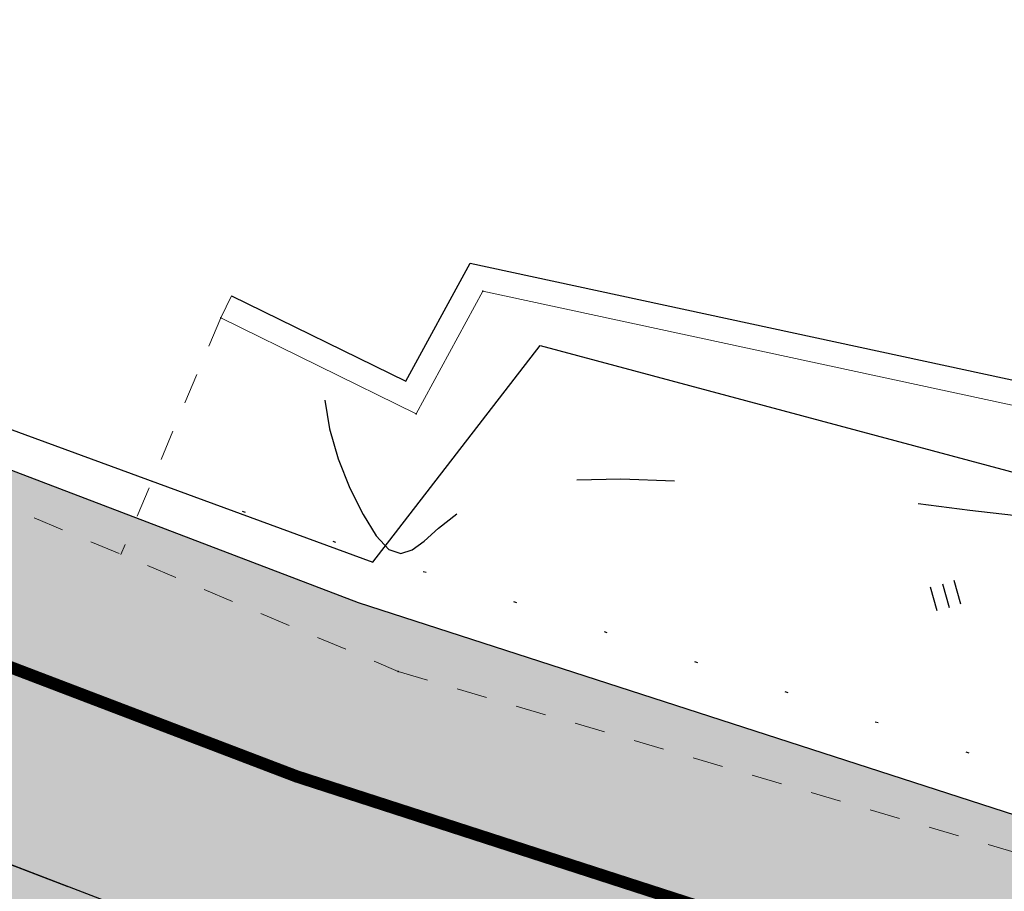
# Model space of a CAD drawing. Extents: x 4085 to 16488, y -65 to 12615.
# Tile 150 of 230: x 15329 to 15361, y 10616 to 10645. Entities that reach past the tile are written whole.
import ezdxf
from ezdxf.xclip import XClip

# ---------------------------------------------------------------- set-up
doc = ezdxf.new("R2010")
doc.units = 0
doc.header["$MEASUREMENT"] = 0
doc.header["$XCLIPFRAME"] = 0
for name, pattern in [('ACAD_ISO03W100', [30, 12, -18]), ('CONTI', [0]), ('STRIHSMALL', [1, 0.5, -0.5]), ('Д_ТРОТ_ТРУБА', [3, 1.5, -1.5]), ('Контура низ откосов  Штриховая 0.1-0.5 - - - - - - -', [0.6, 0.1, -0.5]), ('РА_КОНТУРЫ', [1.5, 0, -1.5])]:
    doc.linetypes.add(name, pattern=pattern)
doc.layers.get('0').update_dxf_attribs({"color": 250, "linetype": 'CONTI'})
for name, color, linetype in [('(013) Газ', 30, 'ИК_Газопровод -------г--------'), ('(025) Дорога', 7, 'Continuous'), ('(035) Откосы', 7, 'Continuous'), ('(036) Растительность', 7, 'Continuous'), ('(037) Контуры', 7, 'Контура низ откосов  Штриховая 0.1-0.5 - - - - - - -'), ('(040) Ограда', 7, 'Continuous'), ('GORIZDEFAULT', 32, 'CONTI'), ('PI_TTDEFAULT', 5, 'CONTI')]:
    doc.layers.add(name, color=color, linetype=linetype)
doc.layers.add('.', color=7, linetype='Continuous', lineweight=15)
doc.layers.add('0ZG - GOR-INCE', color=5, linetype='Continuous', lineweight=15)
doc.styles.get("Standard").update_dxf_attribs({"font": 'times.ttf'})
doc.linetypes.add('ИК_Газопровод -------г--------', pattern='A,9,-0.6,["Г",Standard,S=1.2,R=0,X=0,Y=-0.6],-1.2', length=10.8)
doc.linetypes.add('ОГРАДА_ГЛИН', pattern='A,4,["|",Standard,S=0.8,R=0,X=0,Y=-0.8],0.5,["|",Standard,S=0.8,R=0,X=0,Y=-0.8],3.5', length=8)
doc.linetypes.add('ОТКОСЫ_НЕУКР', pattern='A,0.5,["|",Standard,S=1.2,R=0,X=0,Y=-1.2],1,["|",Standard,S=0.5,R=0,X=0,Y=-0.5],0.5', length=2)

# ---------------------------------------------------------------- blocks, each defined once
blk = doc.blocks.new('I04020')
for p, q in [((-0.8, 0), (-0.8, 1.6)), ((0, 1.6), (0, 0)), ((0.8, 0), (0.8, 1.6))]:
    blk.add_line(p, q)
blk = doc.blocks.new('DWQDWQDWQDW')
at = {"layer": '(013) Газ', "color": 253, "elevation": -293.957, "flags": 128}
blk.add_lwpolyline([(16593.835, 8974.11), (16588.965, 8968.737), (16632.987, 8943.083), (16704.89, 8901.987), (16713.495, 8898.602), (16716.296, 8902.061), (16753.916, 8891.037), (16792.227, 8888.711), (16830.895, 8890.879), (16830.509, 8918.831)], dxfattribs=at)
at = {"layer": '(025) Дорога', "color": 253, "linetype": 'Д_ТРОТ_ТРУБА', "elevation": -0.401, "flags": 128}
blk.add_lwpolyline([(16566.957, 8968.775), (16581.36, 8962.58), (16593.925, 8956.538), (16606.683, 8949.316), (16619.49, 8941.466), (16632.352, 8933.528), (16644.738, 8925.951), (16657.888, 8918.769), (16670.947, 8911.584), (16683.912, 8904.282), (16697.343, 8897.969), (16711.112, 8892.343), (16724.922, 8887.513), (16739.107, 8883.504), (16753.619, 8880.664), (16784.587, 8877.32), (16810.589, 8875.154), (16851.882, 8872.594), (16870.905, 8873.19), (16896.328, 8876.784), (16922.735, 8884.705), (16937.645, 8890.028), (16946.155, 8892.231), (16961.101, 8897.336), (16974.974, 8903.031), (16988.476, 8909.838), (17001.443, 8917.787), (17014.223, 8926.215), (17017.813, 8929.256)], dxfattribs=at)
at = {"layer": '(035) Откосы', "color": 253, "linetype": 'ОТКОСЫ_НЕУКР', "ltscale": 1.5, "elevation": -0.617, "flags": 128}
blk.add_lwpolyline([(16558.506, 8947.924), (16570.505, 8949.724, -0.079156), (16598.803, 8943.871), (16621.184, 8930.899, 0.021945), (16680.95, 8895.047, 0.014899), (16724.032, 8878.684), (16739.453, 8875.205)], format="xyb", dxfattribs=at)
at = {"layer": '(037) Контуры', "color": 253, "linetype": 'РА_КОНТУРЫ', "elevation": 0.137, "flags": 128}
blk.add_lwpolyline([(16709.931, 8900.004), (16727.132, 8893.835), (16737.699, 8890.02), (16764.364, 8886.408), (16791.929, 8882.685), (16826.878, 8880.017), (16829.392, 8881.427), (16830.101, 8884.268), (16830.318, 8891.854)], dxfattribs=at)
at = {"layer": '(040) Ограда', "color": 253, "linetype": 'ОГРАДА_ГЛИН', "ltscale": 0.5, "elevation": 0.137, "flags": 128}
blk.add_lwpolyline([(16711.299, 8902.989), (16714.1, 8901.532), (16715.19, 8903.426), (16754.77, 8893.927), (16792.359, 8892.861), (16829.907, 8892.26), (16829.686, 8900.109), (16829.184, 8917.932)], dxfattribs=at)
at = {"color": 253, "linetype": 'Continuous'}
blk.add_line((16711.299, 8902.989, 0.137), (16711.115, 8902.634, 0.137), dxfattribs=at)
at = {"color": 253, "linetype": 'Continuous', "elevation": 0.137}
blk.add_lwpolyline([(16711.115, 8902.634), (16714.255, 8901), (16715.388, 8902.967), (16754.717, 8893.528), (16792.35, 8892.461), (16830.318, 8891.854), (16830.086, 8900.12), (16829.584, 8917.943)], dxfattribs=at)
at = {"color": 253, "linetype": 'STRIHSMALL'}
for points, elevation in [([(16683.383, 8910.535), (16713.863, 8896.817), (16737.536, 8889.269), (16798.085, 8881.262), (16829.053, 8879.046), (16831.149, 8881.718), (16831.256, 8899.907), (16831.359, 8917.283)], -0.108), ([(16711.115, 8902.634), (16709.401, 8898.825)], 0.137)]:
    blk.add_lwpolyline(points, dxfattribs=dict(at, elevation=elevation))
at = {"layer": 'GORIZDEFAULT', "color": 253}
for points in [[(16712.774, 8901.256, 0.043), (16712.843, 8900.788, 0.043), (16712.971, 8900.295, 0.043), (16713.148, 8899.814, 0.043), (16713.353, 8899.381, 0.043), (16713.557, 8899.031, 0.043), (16713.76, 8898.805, 0.043), (16713.955, 8898.732, 0.043), (16714.136, 8898.789, 0.043), (16714.339, 8898.924, 0.043), (16714.575, 8899.13, 0.043), (16714.879, 8899.354, 0.043)], [(16716.844, 8899.863, 0.043), (16717.557, 8899.862, 0.043), (16718.428, 8899.809, 0.043)], [(16722.381, 8899.347, 0.043), (16723.218, 8899.223, 0.043), (16724.119, 8899.095, 0.043), (16726.402, 8898.737, 0.043), (16728.945, 8898.332, 0.043)]]:
    blk.add_polyline3d(points, dxfattribs=at)
at = {"layer": 'PI_TTDEFAULT', "color": 253}
for p in [(16715.388, 8902.967, 0.002), (16711.115, 8902.634, 0.137), (16714.255, 8901, -0.153), (16713.863, 8896.817, 0.091)]:
    blk.add_point(p, dxfattribs=at)
at = {"layer": '(036) Растительность', "color": 253, "linetype": 'Continuous', "extrusion": (-0.010635, -0.002758, 0.99994), "xscale": 0.25, "yscale": 0.25, "zscale": 0.25, "rotation": 14.53837778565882}
blk.add_blockref('I04020', (16718.774, 8896.311, -496.322), dxfattribs=at)
blk = doc.blocks.new('A$C10aa157c')
at = {"layer": '.', "linetype": 'Continuous', "lineweight": 30}
h = blk.add_hatch(color=250, dxfattribs=at)
h.dxf.hatch_style = 1
h.set_gradient(color1=(51, 51, 51), color2=(51, 51, 51), one_color=1, tint=0.2)
h.paths.add_polyline_path([(126.356, 68.21), (126.356, 60.145), (119.19, 53.78), (110.365, 45.941), (106.848, 42.816), (94.268, 34.092), (81.491, 25.841), (68.153, 18.719), (54.417, 12.7), (39.595, 7.246), (31.139, 4.844), (16.358, -0.828), (-9.856, -9.365), (-35.188, -13.554), (-54.191, -14.596), (-95.533, -13.005), (-121.579, -11.449), (-152.617, -8.833), (-167.191, -6.334), (-181.467, -2.659), (-195.386, 1.846), (-209.283, 7.147), (-222.859, 13.144), (-235.991, 20.14), (-249.215, 27.017), (-262.53, 33.888), (-275.09, 41.172), (-288.134, 48.807), (-301.122, 56.354), (-314.046, 63.275), (-326.75, 69.021), (-341.293, 74.876), (-369.094, 86.069), (-366.853, 91.634), (-339.053, 80.442), (-324.392, 74.54), (-311.391, 68.659), (-298.198, 61.594), (-285.112, 53.99), (-272.069, 46.357), (-259.647, 39.152), (-246.455, 32.344), (-233.197, 25.449), (-220.232, 18.543), (-207, 12.698), (-193.392, 7.507), (-179.793, 3.106), (-165.934, -0.462), (-151.857, -2.875), (-121.148, -5.464), (-95.239, -7.012), (-54.24, -8.59), (-35.844, -7.581), (-11.282, -3.52), (14.353, 4.83), (29.241, 10.542), (37.737, 12.955), (52.175, 18.269), (65.532, 24.121), (78.446, 31.016), (90.93, 39.078), (103.132, 47.541), (106.381, 50.427), (115.206, 58.266), (120.356, 62.841), (120.356, 68.21)])
at = {"linetype": 'Continuous'}
h = blk.add_hatch(color=256, dxfattribs=at)
h.dxf.hatch_style = 1
h.set_gradient(color1=(196, 196, 196), color2=(179, 179, 179), one_color=1, tint=0.7, name='SPHERICAL')
edge = h.paths.add_edge_path()
edge.add_line((-329.694, -123.896), (-413.512, -4.999))
edge.add_line((-413.512, -4.999), (-355.789, 33.285))
edge.add_line((-355.789, 33.285), (-335.031, 75.586))
edge.add_line((-335.031, 75.586), (-290.266, 52.298))
edge.add_arc((-35.221, 435.711), 460.493, 236.3683, 253.19615)
edge.add_arc((23.167, 1743.611), 1759.185, 263.750088, 266.824743)
edge.add_line((-74.275, -12.874), (-37.809, -12.382))
edge.add_line((-37.809, -12.382), (-8.682, -7.259))
edge.add_line((-8.682, -7.259), (21.713, 1.674))
edge.add_line((21.713, 1.674), (73.828, 22.106))
edge.add_line((73.828, 22.106), (122.41, 60.653))
edge.add_line((122.41, 60.653), (125.275, 27.755))
edge.add_line((125.275, 27.755), (114.748, 2.379))
edge.add_line((114.748, 2.379), (116.662, -0.024))
edge.add_line((116.662, -0.024), (116.289, -3.732))
edge.add_line((116.289, -3.732), (111.258, -27.657))
edge.add_line((111.258, -27.657), (112.86, -27.925))
edge.add_line((112.86, -27.925), (106.102, -65.586))
edge.add_line((106.102, -65.586), (101.28, -90.48))
edge.add_line((101.28, -90.48), (98.815, -96.135))
edge.add_line((98.815, -96.135), (53.135, -97.305))
edge.add_line((53.135, -97.305), (30.09, -97.895))
edge.add_line((30.09, -97.895), (12.287, -98.298))
edge.add_line((12.287, -98.298), (-62.519, -99.993))
edge.add_line((-62.519, -99.993), (-93.467, -101.178))
edge.add_line((-93.467, -101.178), (-93.735, -109.893))
edge.add_line((-93.735, -109.893), (-152.913, -112.218))
edge.add_line((-152.913, -112.218), (-153.086, -120.274))
edge.add_line((-153.086, -120.274), (-196.615, -120.664))
edge.add_line((-196.615, -120.664), (-196.01, -100.254))
edge.add_line((-196.01, -100.254), (-236.883, -97.895))
edge.add_line((-236.883, -97.895), (-266.604, -99.724))
edge.add_line((-266.604, -99.724), (-280.852, -100.756))
edge.add_line((-280.852, -100.756), (-292.755, -102.679))
edge.add_line((-292.755, -102.679), (-308.616, -109.596))
edge.add_line((-308.616, -109.596), (-329.694, -123.896))
at = {"linetype": 'Continuous', "elevation": -1.621}
for points in [[(-9.856, -9.365), (-35.188, -13.554), (-54.191, -14.596), (-95.533, -13.005), (-121.579, -11.449), (-152.617, -8.833), (-167.191, -6.334), (-181.467, -2.659), (-195.386, 1.846), (-209.283, 7.147)], [(-207, 12.698), (-193.392, 7.507), (-179.793, 3.106), (-165.934, -0.462), (-151.857, -2.875), (-121.148, -5.464), (-95.239, -7.012), (-54.24, -8.59), (-35.844, -7.581), (-11.282, -3.52)]]:
    blk.add_lwpolyline(points, dxfattribs=at)
at = {"color": 7, "linetype": 'ACAD_ISO03W100', "ltscale": 0.2, "true_color": 0xffffff, "const_width": 0.2, "elevation": -1.621}
blk.add_lwpolyline([(-367.973, 88.851), (-340.173, 77.659), (-325.571, 71.78), (-312.719, 65.967), (-299.66, 58.974), (-286.623, 51.399), (-273.58, 43.765), (-261.089, 36.52), (-247.835, 29.681), (-234.594, 22.795), (-221.546, 15.843), (-208.142, 9.923), (-194.389, 4.676), (-180.63, 0.224), (-166.563, -3.398), (-152.237, -5.854), (-121.363, -8.457), (-95.386, -10.009), (-54.216, -11.593), (-35.516, -10.568), (-10.569, -6.442)], dxfattribs=at)
at = {"layer": '0ZG - GOR-INCE', "linetype": 'Continuous', "rotation": 1.343740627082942}
blk.add_blockref('DWQDWQDWQDW', (-16693.372, -9279.936, -1.22), dxfattribs=at)

msp = doc.modelspace()

# ---------------------------------------------------------------- block references
at = {"linetype": 'Continuous'}
ref = msp.add_blockref('A$C10aa157c', (15727.089, 10610.846, 2.268), dxfattribs=dict(at, xscale=2, yscale=2, zscale=2))
XClip(ref).set_block_clipping_path([(-373.794434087, 108.5221690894), (-301.8282399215, 93.3350241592), (-251.5703695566, 64.2554686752), (-207.654540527, 33.6758720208), (-104.2532370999, 13.9690799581), (9.4882953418, 20.6982215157), (110.1840137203, 64.198227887), (135.5661904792, 19.4677583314), (74.741036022, -7.2786312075), (26.9902694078, -25.761868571), (-4.0754597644, -35.3463755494), (-88.6139293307, -37.2294086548), (-152.8418739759, -36.1397910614), (-192.3131233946, -27.415677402), (-222.2923186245, -17.3547389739), (-278.1502265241, 12.6686452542), (-296.1702662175, 12.3849432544), (-338.797385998, -11.849717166), (-373.794434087, 37.8738306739)])

doc.saveas('drawing.dxf')
